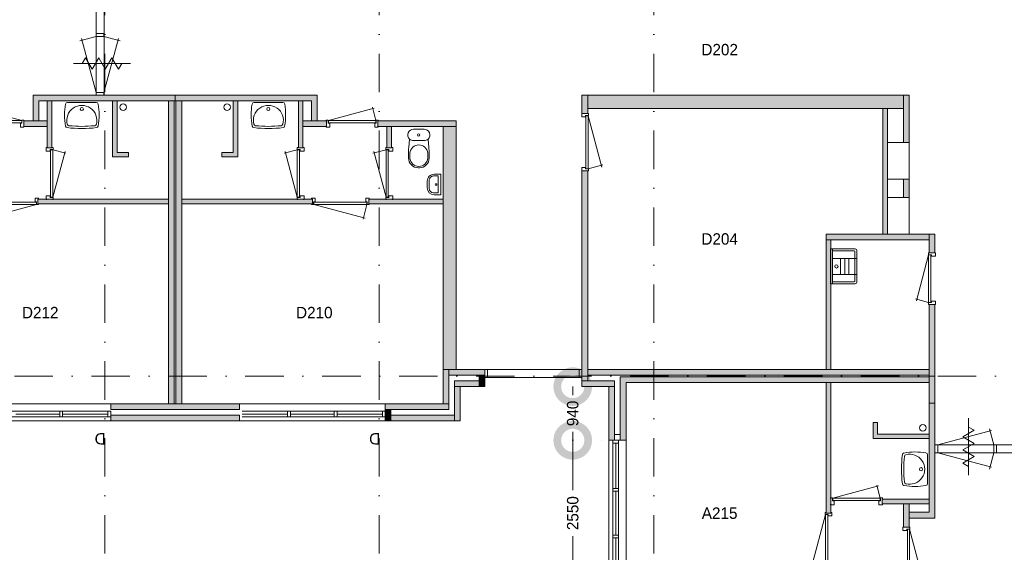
# Model space of a CAD drawing. Header units: millimetres. Extents: x -8493 to 75607, y -19302 to 56340.
# Tile 31 of 40: x 26762 to 43980, y 33607 to 42930. Entities that reach past the tile are written whole.
import ezdxf
from ezdxf.enums import TextEntityAlignment as Align

# ---------------------------------------------------------------- set-up
doc = ezdxf.new("R2010")
doc.units = ezdxf.units.MM
doc.header["$PDMODE"] = 3
doc.header["$PDSIZE"] = 1
doc.linetypes.add('DGN1', pattern=[504.6, 0, -504.6])
doc.linetypes.add('DGN4', pattern=[1345.6, 672.8, -336.4, 0, -336.4])
for name, color, linetype in [('12', 7, 'Continuous'), ('16', 7, 'Continuous'), ('17', 7, 'Continuous'), ('30', 7, 'Continuous'), ('31', 7, 'Continuous'), ('32', 7, 'Continuous'), ('33', 7, 'Continuous'), ('40', 7, 'Continuous'), ('48', 7, 'Continuous'), ('56', 7, 'Continuous'), ('58', 7, 'Continuous'), ('62', 7, 'Continuous')]:
    doc.layers.add(name, color=color, linetype=linetype)
doc.styles.add('dgn003', font='dgn003.shx')
doc.styles.get("Standard").update_dxf_attribs({"font": 'arial.ttf'})
doc.dimstyles.get("Standard").update_dxf_attribs({"dimtxt": 0.18, "dimasz": 0.18, "dimexe": 0.18, "dimexo": 0.0625, "dimgap": 0.09, "dimtad": 0, "dimtih": 1, "dimtoh": 1, "dimdec": 4, "dimzin": 0, "dimdsep": 46, "dimtxsty": 'Standard', "dimcen": 0.09, "dimadec": 0, "dimazin": 0, "dimtfac": 1, "dimtdec": 4, "dimtofl": 0, "dimtmove": 0, "dimatfit": 3, "dimfxl": 1, "dimtolj": 1, "dimtzin": 0, "dimarcsym": 0})

# ---------------------------------------------------------------- blocks, each defined once
blk = doc.blocks.new('830R1099')
at = {"layer": '33', "color": 1, "linetype": 'Continuous', "lineweight": 0}
for p, q in [((-868, 108), (-66.28, 322.82)), ((-38, 108), (-99.32, 336.87))]:
    blk.add_line(p, q, dxfattribs=at)
at = {"layer": '33', "color": 92, "linetype": 'Continuous', "lineweight": 13, "true_color": 0x00e100, "flags": 128}
for points in [[(-906, 100), (-906, 111), (-871, 111), (-871, 61), (-846, 61), (-846, -11), (-906, -11), (-906, 0)], [(0, 100), (0, 111), (-35, 111), (-35, 61), (-60, 61), (-60, -11), (0, -11), (0, 0)]]:
    blk.add_lwpolyline(points, dxfattribs=at)
at = {"layer": '33', "color": 2, "linetype": 'Continuous', "lineweight": 13, "true_color": 0xf0f000, "flags": 128}
blk.add_lwpolyline([(-868, 108), (-38, 108), (-38, 68), (-868, 68), (-868, 108)], dxfattribs=at)
blk = doc.blocks.new('930L0933')
at = {"layer": '33', "color": 1, "linetype": 'Continuous', "lineweight": 0}
for p, q in [((-98, -38), (-338.7, -936.31)), ((-98, -968), (-353.44, -899.56))]:
    blk.add_line(p, q, dxfattribs=at)
at = {"layer": '33', "color": 92, "linetype": 'Continuous', "lineweight": 13, "true_color": 0x00e100, "flags": 128}
for points in [[(-90, 0), (-101, 0), (-101, -35), (-51, -35), (-51, -60), (11, -60), (11, 0), (0, 0)], [(-90, -1006), (-101, -1006), (-101, -971), (-51, -971), (-51, -946), (11, -946), (11, -1006), (0, -1006)]]:
    blk.add_lwpolyline(points, dxfattribs=at)
at = {"layer": '33', "color": 2, "linetype": 'Continuous', "lineweight": 13, "true_color": 0xf0f000, "flags": 128}
blk.add_lwpolyline([(-98, -968), (-98, -38), (-58, -38), (-58, -968), (-98, -968)], dxfattribs=at)
blk = doc.blocks.new('WT0133')
at = {"layer": '40', "color": 7, "linetype": 'Continuous', "lineweight": 0}
blk.add_line((-20, 253), (-20, -253), dxfattribs=at)
blk.add_circle((-133, 0), 28.1, dxfattribs=at)
for centre, radius, start, end in [((1669, 0), 2144, 173.1425, 186.8575), ((-426, 252), 33, 100.3455, 173.1425), ((1707, 0), 2144, 173.9582, 186.0418), ((-236, -766), 1068, 79.7983, 100.5514), ((-392, 222), 33, 105.1333, 173.9582), ((-332, 0), 263, 254.8667, 105.1333), ((-53, 253), 33, 0, 79.9973), ((-426, -252), 33, 186.8575, 259.6545), ((-236, 766), 1068, 259.4486, 280.2017), ((-392, -222), 33, 186.0418, 254.8667), ((-53, -253), 33, 280.0027, 0)]:
    blk.add_arc(centre, radius, start, end, dxfattribs=at)
blk = doc.blocks.new('830R10101')
at = {"layer": '33', "color": 1, "linetype": 'Continuous', "lineweight": 0}
for p, q in [((108, 868), (322.82, 66.28)), ((108, 38), (336.87, 99.32))]:
    blk.add_line(p, q, dxfattribs=at)
at = {"layer": '33', "color": 92, "linetype": 'Continuous', "lineweight": 13, "true_color": 0x00e100, "flags": 128}
for points in [[(100, 906), (111, 906), (111, 871), (61, 871), (61, 846), (-11, 846), (-11, 906), (0, 906)], [(100, 0), (111, 0), (111, 35), (61, 35), (61, 60), (-11, 60), (-11, 0), (0, 0)]]:
    blk.add_lwpolyline(points, dxfattribs=at)
at = {"layer": '33', "color": 2, "linetype": 'Continuous', "lineweight": 13, "true_color": 0xf0f000, "flags": 128}
blk.add_lwpolyline([(108, 868), (108, 38), (68, 38), (68, 868), (108, 868)], dxfattribs=at)
blk = doc.blocks.new('830R10114')
at = {"layer": '33', "color": 1, "linetype": 'Continuous', "lineweight": 0}
for p, q in [((-108, 868), (-322.82, 66.28)), ((-108, 38), (-336.87, 99.32))]:
    blk.add_line(p, q, dxfattribs=at)
at = {"layer": '33', "color": 92, "linetype": 'Continuous', "lineweight": 13, "true_color": 0x00e100, "flags": 128}
for points in [[(-100, 906), (-111, 906), (-111, 871), (-61, 871), (-61, 846), (11, 846), (11, 906), (0, 906)], [(-100, 0), (-111, 0), (-111, 35), (-61, 35), (-61, 60), (11, 60), (11, 0), (0, 0)]]:
    blk.add_lwpolyline(points, dxfattribs=at)
at = {"layer": '33', "color": 2, "linetype": 'Continuous', "lineweight": 13, "true_color": 0xf0f000, "flags": 128}
blk.add_lwpolyline([(-108, 868), (-108, 38), (-68, 38), (-68, 868), (-108, 868)], dxfattribs=at)
blk = doc.blocks.new('930L0938')
at = {"layer": '33', "color": 1, "linetype": 'Continuous', "lineweight": 0}
for p, q in [((98, -38), (338.7, -936.31)), ((98, -968), (353.44, -899.56))]:
    blk.add_line(p, q, dxfattribs=at)
at = {"layer": '33', "color": 92, "linetype": 'Continuous', "lineweight": 13, "true_color": 0x00e100, "flags": 128}
for points in [[(90, 0), (101, 0), (101, -35), (51, -35), (51, -60), (-11, -60), (-11, 0), (0, 0)], [(90, -1006), (101, -1006), (101, -971), (51, -971), (51, -946), (-11, -946), (-11, -1006), (0, -1006)]]:
    blk.add_lwpolyline(points, dxfattribs=at)
at = {"layer": '33', "color": 2, "linetype": 'Continuous', "lineweight": 13, "true_color": 0xf0f000, "flags": 128}
blk.add_lwpolyline([(98, -968), (98, -38), (58, -38), (58, -968), (98, -968)], dxfattribs=at)
blk = doc.blocks.new('830R10133')
at = {"layer": '33', "color": 1, "linetype": 'Continuous', "lineweight": 0}
for p, q in [((108, -38), (336.87, -99.32)), ((108, -868), (322.82, -66.28))]:
    blk.add_line(p, q, dxfattribs=at)
at = {"layer": '33', "color": 92, "linetype": 'Continuous', "lineweight": 13, "true_color": 0x00e100, "flags": 128}
for points in [[(100, 0), (111, 0), (111, -35), (61, -35), (61, -60), (-11, -60), (-11, 0), (0, 0)], [(100, -906), (111, -906), (111, -871), (61, -871), (61, -846), (-11, -846), (-11, -906), (0, -906)]]:
    blk.add_lwpolyline(points, dxfattribs=at)
at = {"layer": '33', "color": 2, "linetype": 'Continuous', "lineweight": 13, "true_color": 0xf0f000, "flags": 128}
blk.add_lwpolyline([(108, -868), (108, -38), (68, -38), (68, -868), (108, -868)], dxfattribs=at)
blk = doc.blocks.new('930L0945')
at = {"layer": '33', "color": 1, "linetype": 'Continuous', "lineweight": 0}
for p, q in [((-968, -98), (-899.56, -353.44)), ((-38, -98), (-936.31, -338.7))]:
    blk.add_line(p, q, dxfattribs=at)
at = {"layer": '33', "color": 92, "linetype": 'Continuous', "lineweight": 13, "true_color": 0x00e100, "flags": 128}
for points in [[(-1006, -90), (-1006, -101), (-971, -101), (-971, -51), (-946, -51), (-946, 11), (-1006, 11), (-1006, 0)], [(0, -90), (0, -101), (-35, -101), (-35, -51), (-60, -51), (-60, 11), (0, 11), (0, 0)]]:
    blk.add_lwpolyline(points, dxfattribs=at)
at = {"layer": '33', "color": 2, "linetype": 'Continuous', "lineweight": 13, "true_color": 0xf0f000, "flags": 128}
blk.add_lwpolyline([(-968, -98), (-38, -98), (-38, -58), (-968, -58), (-968, -98)], dxfattribs=at)
blk = doc.blocks.new('WT0144')
at = {"layer": '40', "color": 7, "linetype": 'Continuous', "lineweight": 0}
blk.add_line((253, -20), (-253, -20), dxfattribs=at)
at = {"layer": '40', "color": 7, "linetype": 'Continuous', "lineweight": 0, "flags": 128}
for points in [[(-284, -432, -0.090801), (-286, -47)], [(-286, -47, -0.363957), (-253, -20)], [(-254, -401, -1.30637), (254, -401)], [(253, -20, -0.363957), (286, -47)], [(286, -47, -0.090801), (284, -432)], [(-256, -459, -0.328769), (-284, -432)], [(256, -459, -0.059915), (-256, -459)], [(-226, -425, -0.309671), (-254, -401)], [(226, -425, -0.052773), (-226, -425)], [(254, -401, -0.309671), (226, -425)], [(284, -432, -0.328769), (256, -459)]]:
    blk.add_lwpolyline(points, format="xyb", dxfattribs=at)
at = {"layer": '40', "color": 7, "linetype": 'Continuous', "lineweight": 0}
blk.add_circle((0, -133), 28.1, dxfattribs=at)
blk = doc.blocks.new('830R10135')
at = {"layer": '33', "color": 1, "linetype": 'Continuous', "lineweight": 0}
for p, q in [((38, 108), (99.32, 336.87)), ((868, 108), (66.28, 322.82))]:
    blk.add_line(p, q, dxfattribs=at)
at = {"layer": '33', "color": 92, "linetype": 'Continuous', "lineweight": 13, "true_color": 0x00e100, "flags": 128}
for points in [[(0, 100), (0, 111), (35, 111), (35, 61), (60, 61), (60, -11), (0, -11), (0, 0)], [(906, 100), (906, 111), (871, 111), (871, 61), (846, 61), (846, -11), (906, -11), (906, 0)]]:
    blk.add_lwpolyline(points, dxfattribs=at)
at = {"layer": '33', "color": 2, "linetype": 'Continuous', "lineweight": 13, "true_color": 0xf0f000, "flags": 128}
blk.add_lwpolyline([(868, 108), (38, 108), (38, 68), (868, 68), (868, 108)], dxfattribs=at)
blk = doc.blocks.new('830R10136')
at = {"layer": '33', "color": 1, "linetype": 'Continuous', "lineweight": 0}
for p, q in [((-108, -38), (-336.87, -99.32)), ((-108, -868), (-322.82, -66.28))]:
    blk.add_line(p, q, dxfattribs=at)
at = {"layer": '33', "color": 92, "linetype": 'Continuous', "lineweight": 13, "true_color": 0x00e100, "flags": 128}
for points in [[(-100, 0), (-111, 0), (-111, -35), (-61, -35), (-61, -60), (11, -60), (11, 0), (0, 0)], [(-100, -906), (-111, -906), (-111, -871), (-61, -871), (-61, -846), (11, -846), (11, -906), (0, -906)]]:
    blk.add_lwpolyline(points, dxfattribs=at)
at = {"layer": '33', "color": 2, "linetype": 'Continuous', "lineweight": 13, "true_color": 0xf0f000, "flags": 128}
blk.add_lwpolyline([(-108, -868), (-108, -38), (-68, -38), (-68, -868), (-108, -868)], dxfattribs=at)
blk = doc.blocks.new('930L0946')
at = {"layer": '33', "color": 1, "linetype": 'Continuous', "lineweight": 0}
for p, q in [((38, -98), (936.31, -338.7)), ((968, -98), (899.56, -353.44))]:
    blk.add_line(p, q, dxfattribs=at)
at = {"layer": '33', "color": 92, "linetype": 'Continuous', "lineweight": 13, "true_color": 0x00e100, "flags": 128}
for points in [[(0, -90), (0, -101), (35, -101), (35, -51), (60, -51), (60, 11), (0, 11), (0, 0)], [(1006, -90), (1006, -101), (971, -101), (971, -51), (946, -51), (946, 11), (1006, 11), (1006, 0)]]:
    blk.add_lwpolyline(points, dxfattribs=at)
at = {"layer": '33', "color": 2, "linetype": 'Continuous', "lineweight": 13, "true_color": 0xf0f000, "flags": 128}
blk.add_lwpolyline([(968, -98), (38, -98), (38, -58), (968, -58), (968, -98)], dxfattribs=at)
blk = doc.blocks.new('830R10137')
at = {"layer": '33', "color": 1, "linetype": 'Continuous', "lineweight": 0}
for p, q in [((-108, -38), (-336.87, -99.32)), ((-108, -868), (-322.82, -66.28))]:
    blk.add_line(p, q, dxfattribs=at)
at = {"layer": '33', "color": 92, "linetype": 'Continuous', "lineweight": 13, "true_color": 0x00e100, "flags": 128}
for points in [[(-100, 0), (-111, 0), (-111, -35), (-61, -35), (-61, -60), (11, -60), (11, 0), (0, 0)], [(-100, -906), (-111, -906), (-111, -871), (-61, -871), (-61, -846), (11, -846), (11, -906), (0, -906)]]:
    blk.add_lwpolyline(points, dxfattribs=at)
at = {"layer": '33', "color": 2, "linetype": 'Continuous', "lineweight": 13, "true_color": 0xf0f000, "flags": 128}
blk.add_lwpolyline([(-108, -868), (-108, -38), (-68, -38), (-68, -868), (-108, -868)], dxfattribs=at)
blk = doc.blocks.new('CLOS0245')
at = {"layer": '40', "color": 7, "linetype": 'Continuous', "lineweight": 0}
for p, q in [((-92, -220), (92, -220)), ((-155, -528), (-155, -436)), ((155, -528), (155, -436)), ((-1, -670), (1, -670))]:
    blk.add_line(p, q, dxfattribs=at)
at = {"layer": '40', "color": 7, "linetype": 'Continuous', "lineweight": 0, "flags": 128}
for points in [[(-176, -338), (-162, -192), (-162, -192, -0.674333), (-92, -20), (-92, -20), (92, -20), (92, -20, -0.674333), (162, -192), (162, -192), (176, -338), (176, -338, -0.023285), (180, -431), (180, -431), (180, -525), (180, -525, -0.414214), (10, -695), (10, -695), (-10, -695), (-10, -695, -0.414214), (-180, -525), (-180, -525), (-180, -431), (-180, -431, -0.023285), (-176, -338)], [(-155, -437, -0.917514), (155, -437)], [(155, -528, -0.917521), (-155, -528)]]:
    blk.add_lwpolyline(points, format="xyb", dxfattribs=at)
at = {"layer": '40', "color": 7, "linetype": 'Continuous', "lineweight": 0}
blk.add_circle((0, -120), 20, dxfattribs=at)
for centre, start, end in [((-92, -120), 225.9727, 270), ((92, -120), 270, 314.0273)]:
    blk.add_arc(centre, 100, start, end, dxfattribs=at)
blk = doc.blocks.new('FT0144')
at = {"layer": '40', "color": 7, "linetype": 'Continuous', "lineweight": 0}
for p, q in [((-135, 180), (-20, 180)), ((-20, 180), (-20, -180)), ((-65, 149), (-65, -149)), ((-65, -149), (-144, -149))]:
    blk.add_line(p, q, dxfattribs=at)
at = {"layer": '40', "color": 7, "linetype": 'Continuous', "lineweight": 0, "flags": 128}
for points in [[(-255, 60, -0.414214), (-135, 180)], [(-224, 69, -0.414214), (-144, 149)]]:
    blk.add_lwpolyline(points, format="xyb", dxfattribs=at)
for points in [[(-255, -60), (-255, 60)], [(-224, -69), (-224, 69)], [(-144, 149), (-65, 149)], [(-20, -180), (-135, -180)]]:
    blk.add_lwpolyline(points, dxfattribs=at)
at = {"layer": '40', "color": 7, "linetype": 'Continuous', "lineweight": 0}
blk.add_circle((-101, -1), 15.1, dxfattribs=at)
for centre, radius in [((-135, -60), 120), ((-144, -69), 80)]:
    blk.add_arc(centre, radius, 180, 270, dxfattribs=at)
blk = doc.blocks.new('WT0145')
at = {"layer": '40', "color": 7, "linetype": 'Continuous', "lineweight": 0}
blk.add_line((-253, -20), (253, -20), dxfattribs=at)
blk.add_circle((0, -133), 28.1, dxfattribs=at)
for centre, radius, start, end in [((766, -236), 1068, 169.7983, 190.5514), ((-253, -53), 33, 90, 169.9973), ((0, -332), 263, 344.8667, 195.1333), ((253, -53), 33, 10.0027, 90), ((-766, -236), 1068, 349.4486, 10.2017), ((-252, -426), 33, 190.3455, 263.1425), ((0, 1669), 2144, 263.1425, 276.8575), ((-222, -392), 33, 195.1333, 263.9582), ((0, 1707), 2144, 263.9582, 276.0418), ((222, -392), 33, 276.0418, 344.8667), ((252, -426), 33, 276.8575, 349.6545)]:
    blk.add_arc(centre, radius, start, end, dxfattribs=at)
blk = doc.blocks.new('830R10138')
at = {"layer": '33', "color": 1, "linetype": 'Continuous', "lineweight": 0}
for p, q in [((-868, 108), (-66.28, 322.82)), ((-38, 108), (-99.32, 336.87))]:
    blk.add_line(p, q, dxfattribs=at)
at = {"layer": '33', "color": 92, "linetype": 'Continuous', "lineweight": 13, "true_color": 0x00e100, "flags": 128}
for points in [[(-906, 100), (-906, 111), (-871, 111), (-871, 61), (-846, 61), (-846, -11), (-906, -11), (-906, 0)], [(0, 100), (0, 111), (-35, 111), (-35, 61), (-60, 61), (-60, -11), (0, -11), (0, 0)]]:
    blk.add_lwpolyline(points, dxfattribs=at)
at = {"layer": '33', "color": 2, "linetype": 'Continuous', "lineweight": 13, "true_color": 0xf0f000, "flags": 128}
blk.add_lwpolyline([(-868, 108), (-38, 108), (-38, 68), (-868, 68), (-868, 108)], dxfattribs=at)
blk = doc.blocks.new('79B1033')
at = {"layer": '12', "color": 7, "linetype": 'Continuous', "lineweight": 0}
blk.add_line((500.48, 0), (-500.5, 0), dxfattribs=at)
at = {"layer": '12', "color": 92, "linetype": 'Continuous', "lineweight": 0, "true_color": 0x00e100}
for p, q in [((-343.72, 0), (-285.98, 100.02)), ((-285.98, 100.02), (-171.88, -97.62)), ((-171.88, -97.62), (-57.68, 100.18)), ((-57.68, 100.18), (58, -100.18)), ((58, -100.18), (173.68, 100.18)), ((173.68, 100.18), (287.88, -97.62)), ((287.88, -97.62), (344.24, 0))]:
    blk.add_line(p, q, dxfattribs=at)
blk = doc.blocks.new('79B10310')
at = {"layer": '12', "color": 7, "linetype": 'Continuous', "lineweight": 0}
blk.add_line((0, 500.48), (0, -500.5), dxfattribs=at)
at = {"layer": '12', "color": 92, "linetype": 'Continuous', "lineweight": 0, "true_color": 0x00e100}
for p, q in [((-100.18, 173.68), (97.62, 287.88)), ((100.18, 58), (-100.18, 173.68)), ((97.62, 287.88), (0, 344.24)), ((-100.18, -57.68), (100.18, 58)), ((97.62, -171.88), (-100.18, -57.68)), ((-100.02, -285.98), (97.62, -171.88)), ((0, -343.72), (-100.02, -285.98))]:
    blk.add_line(p, q, dxfattribs=at)
blk = doc.blocks.new('UG61')
at = {"layer": '40', "color": 7, "linetype": 'Continuous', "lineweight": 0}
for p, q in [((20, 305), (20, -305)), ((450, 305), (20, 305)), ((55, 305), (55, -305)), ((55, 270), (435, 270)), ((445, 260), (445, -260)), ((480, -275), (480, 275)), ((55, 140), (480, 140)), ((192, 140), (192, -140)), ((268, 140), (268, -140)), ((342, 140), (342, -140)), ((55, -140), (480, -140)), ((20, -305), (450, -305)), ((435, -270), (55, -270))]:
    blk.add_line(p, q, dxfattribs=at)
blk.add_circle((122, -1), 28.1, dxfattribs=at)
for centre, radius, start, end in [((435, 260), 10, 0, 90), ((450, 275), 30, 0, 90), ((435, -260), 10, 270, 0), ((450, -275), 30, 270, 0)]:
    blk.add_arc(centre, radius, start, end, dxfattribs=at)
blk = doc.blocks.new('_DotSmall')
at = {"color": 0, "linetype": 'ByBlock', "const_width": 0.5}
blk.add_lwpolyline([(-0.0625, 0, 1), (0.0625, 0, 1)], format="xyb", close=True, dxfattribs=at)
blk = doc.blocks.new('*D3837')
at = {"layer": '58', "color": 3, "linetype": 'Continuous', "lineweight": 0, "transparency": 16777216}
for p, q in [((36433.44, 35567.77), (36433.44, 34692.77)), ((36433.44, 33017.77), (36433.44, 33892.77))]:
    blk.add_line(p, q, dxfattribs=at)
at = {"layer": 'Defpoints', "color": 0, "linetype": 'Continuous', "transparency": 16777216}
for p in [(37064.76, 35567.77), (36433.44, 33017.77), (37064.76, 33017.77)]:
    blk.add_point(p, dxfattribs=at)
at = {"layer": '58', "color": 3, "linetype": 'Continuous', "lineweight": 0, "transparency": 16777216, "xscale": 1080, "yscale": 1080, "zscale": 1080}
for p, rotation in [((36433.44, 35567.77), 90), ((36433.44, 33017.77), 270)]:
    blk.add_blockref('_DotSmall', p, dxfattribs=dict(at, rotation=rotation))
at = {"layer": '58', "color": 3, "linetype": 'Continuous', "lineweight": 0, "transparency": 16777216, "insert": (36433.44, 34292.77), "char_height": 200, "attachment_point": 5, "rotation": 90, "style": 'dgn003'}
blk.add_mtext('\\A1;2550', dxfattribs=at)
blk = doc.blocks.new('*D3838')
at = {"layer": '58', "color": 3, "linetype": 'Continuous', "lineweight": 0, "transparency": 16777216}
for p, q in [((36433, 36508), (36433, 36358)), ((36433, 35568), (36433, 35717))]:
    blk.add_line(p, q, dxfattribs=at)
at = {"layer": 'Defpoints', "color": 0, "linetype": 'Continuous', "transparency": 16777216}
for p in [(37065, 36508), (36433, 35568), (37065, 35568)]:
    blk.add_point(p, dxfattribs=at)
at = {"layer": '58', "color": 3, "linetype": 'Continuous', "lineweight": 0, "transparency": 16777216, "xscale": 1080, "yscale": 1080, "zscale": 1080}
for p, rotation in [((36433, 36508), 90), ((36433, 35568), 270)]:
    blk.add_blockref('_DotSmall', p, dxfattribs=dict(at, rotation=rotation))
at = {"layer": '58', "color": 3, "linetype": 'Continuous', "lineweight": 0, "transparency": 16777216, "insert": (36433, 36038), "char_height": 200, "attachment_point": 5, "rotation": 90, "style": 'dgn003'}
blk.add_mtext('\\A1;940', dxfattribs=at)

msp = doc.modelspace()

# ---------------------------------------------------------------- hatches: boundary and pattern name
at = {"layer": '16'}
msp.add_hatch(color=7, dxfattribs=at).paths.add_polyline_path([(30604.76, 36007.77), (28354.76, 36007.77), (28354.76, 35907.77), (30604.76, 35907.77)])
at = {"layer": '62'}
for color, points in [(7, [(29479.76, 41607.77), (29479.76, 41507.77), (27094.76, 41507.77), (27094.76, 41157.77), (26994.76, 41157.77), (26994.76, 41607.77)]), (9, [(27324.76, 40687.77), (27244.76, 40687.77), (27244.76, 41507.77), (27324.76, 41507.77)]), (9, [(28664.76, 40607.77), (28664.76, 40527.77), (28384.76, 40527.77), (28384.76, 41507.77), (28464.76, 41507.77), (28464.76, 40607.77)]), (9, [(29364.76, 41507.77), (29464.76, 41507.77), (29464.76, 36207.77), (29364.76, 36207.77)]), (7, [(29479.76, 41607.77), (29479.76, 41507.77), (31864.76, 41507.77), (31864.76, 41157.77), (31964.76, 41157.77), (31964.76, 41607.77)]), (9, [(29594.76, 36207.77), (29494.76, 36207.77), (29494.76, 41507.77), (29594.76, 41507.77)]), (9, [(30294.76, 40607.77), (30294.76, 40527.77), (30574.76, 40527.77), (30574.76, 41507.77), (30494.76, 41507.77), (30494.76, 40607.77)]), (9, [(31634.76, 40687.77), (31714.76, 40687.77), (31714.76, 41507.77), (31634.76, 41507.77)]), (7, [(36594.76, 41607.77), (36694.76, 41607.77), (36694.76, 41287.77), (36594.76, 41287.77)]), (9, [(36694.76, 41607.77), (42214.76, 41607.77), (42214.76, 41377.77), (36694.76, 41377.77)]), (7, [(42214.76, 40783.42), (42214.76, 41607.77), (42314.76, 41607.77), (42314.76, 40783.42)]), (7, [(41854.76, 41377.77), (41934.76, 41377.77), (41934.76, 39177.77), (41854.76, 39177.77)]), (7, [(27244.76, 41057.77), (26834.76, 41057.77), (26834.76, 41157.77), (27244.76, 41157.77)]), (7, [(31714.76, 41057.77), (32124.76, 41057.77), (32124.76, 41157.77), (31714.76, 41157.77)]), (7, [(33024.76, 41057.77), (34394.76, 41057.77), (34394.76, 41157.77), (33024.76, 41157.77)]), (9, [(33184.76, 40687.77), (33264.76, 40687.77), (33264.76, 41057.77), (33184.76, 41057.77)]), (7, [(34164.76, 41057.77), (34394.76, 41057.77), (34394.76, 36807.77), (34164.76, 36807.77)]), (7, [(36694.76, 36607.77), (36594.76, 36607.77), (36594.76, 40281.77), (36694.76, 40281.77)]), (7, [(42214.76, 40138.08), (42314.76, 40138.08), (42314.76, 39818.08), (42214.76, 39818.08)]), (9, [(29364.76, 39787.77), (27079.76, 39787.77), (27079.76, 39707.77), (29364.76, 39707.77)]), (9, [(29594.76, 39787.77), (31879.76, 39787.77), (31879.76, 39707.77), (29594.76, 39707.77)]), (9, [(32864.76, 39787.77), (34164.76, 39787.77), (34164.76, 39707.77), (32864.76, 39707.77)]), (7, [(40864.76, 39177.77), (42664.76, 39177.77), (42664.76, 39077.77), (40864.76, 39077.77)]), (7, [(42664.76, 38849.77), (42764.76, 38849.77), (42764.76, 39177.77), (42664.76, 39177.77)]), (7, [(40944.76, 36807.77), (40944.76, 39077.77), (40864.76, 39077.77), (40864.76, 36807.77)]), (7, [(42664.76, 37943.77), (42764.76, 37943.77), (42764.76, 36692.77), (42664.76, 36692.77)]), (9, [(34264.76, 36207.77), (34164.76, 36207.77), (34164.76, 36807.77), (34264.76, 36807.77)]), (7, [(34894.76, 36807.77), (34264.76, 36807.77), (34264.76, 36707.77), (34894.76, 36707.77)]), (7, [(34794.76, 36707.77), (34894.76, 36707.77), (34894.76, 36507.77), (34794.76, 36507.77)]), (9, [(36694.76, 36807.77), (42664.76, 36807.77), (42664.76, 36707.77), (36694.76, 36707.77)]), (9, [(37264.76, 35567.77), (37264.76, 36677.77), (42664.76, 36677.77), (42664.76, 36577.77), (37364.76, 36577.77), (37364.76, 35567.77), (37214.76, 35567.77)]), (7, [(42764.76, 36692.77), (42664.76, 36692.77), (42664.76, 34307.77), (42314.76, 34307.77), (42314.76, 34207.77), (42764.76, 34207.77)]), (7, [(34794.76, 36507.77), (34364.76, 36507.77), (34364.76, 36607.77), (34794.76, 36607.77)]), (7, [(34364.76, 36507.77), (34464.76, 36507.77), (34464.76, 35907.77), (34364.76, 35907.77)]), (7, [(37164.76, 36607.77), (36594.76, 36607.77), (36594.76, 36507.77), (37164.76, 36507.77)]), (7, [(37164.76, 35567.77), (37064.76, 35567.77), (37064.76, 36507.77), (37164.76, 36507.77)]), (9, [(40944.76, 36577.77), (40944.76, 34292.77), (40864.76, 34292.77), (40864.76, 36577.77)]), (9, [(30604.76, 36207.77), (28354.76, 36207.77), (28354.76, 36107.77), (30604.76, 36107.77)]), (9, [(33154.76, 36207.77), (34264.76, 36207.77), (34264.76, 36107.77), (33154.76, 36107.77)]), (7, [(33154.76, 35907.77), (33254.76, 35907.77), (33254.76, 36107.77), (33154.76, 36107.77)]), (7, [(34364.76, 35907.77), (33254.76, 35907.77), (33254.76, 36007.77), (34364.76, 36007.77)]), (9, [(41764.76, 35877.77), (41684.76, 35877.77), (41684.76, 35597.77), (42664.76, 35597.77), (42664.76, 35677.77), (41764.76, 35677.77)]), (9, [(41844.76, 34537.77), (41844.76, 34457.77), (42664.76, 34457.77), (42664.76, 34537.77)]), (7, [(42214.76, 34457.77), (42214.76, 34047.77), (42314.76, 34047.77), (42314.76, 34457.77)])]:
    msp.add_hatch(color=color, dxfattribs=at).paths.add_polyline_path(points)

# ---------------------------------------------------------------- linework, layer by layer
at = {"layer": '16', "color": 92, "linetype": 'Continuous', "lineweight": 0, "true_color": 0x00e100}
for p, q in [((37264.76, 35567.77), (37264.76, 36677.77)), ((37064.76, 36507.77), (36594.76, 36507.77)), ((37164.76, 36607.77), (36694.76, 36607.77)), ((37064.76, 35567.77), (37064.76, 36507.77)), ((37164.76, 35667.77), (37164.76, 36607.77)), ((37364.76, 35567.77), (37364.76, 36577.77)), ((37164.76, 35667.77), (37264.76, 35667.77)), ((37064.76, 35567.77), (37364.76, 35567.77))]:
    msp.add_line(p, q, dxfattribs=at)
at = {"layer": '16', "color": 92, "linetype": 'Continuous', "lineweight": 0, "true_color": 0x00e100, "flags": 128}
for points in [[(29479.76, 41607.77), (26994.76, 41607.77), (26994.76, 41157.77), (27094.76, 41157.77), (27094.76, 41507.77), (29479.76, 41507.77), (29479.76, 41607.77)], [(27324.76, 41507.77), (27244.76, 41507.77), (27244.76, 40687.77), (27324.76, 40687.77), (27324.76, 41507.77)], [(28464.76, 41507.77), (28464.76, 40607.77), (28664.76, 40607.77), (28664.76, 40527.77), (28384.76, 40527.77), (28384.76, 41507.77), (28464.76, 41507.77)], [(29479.76, 41607.77), (31964.76, 41607.77), (31964.76, 41157.77), (31864.76, 41157.77), (31864.76, 41507.77), (29479.76, 41507.77), (29479.76, 41607.77)], [(30494.76, 41507.77), (30494.76, 40607.77), (30294.76, 40607.77), (30294.76, 40527.77), (30574.76, 40527.77), (30574.76, 41507.77), (30494.76, 41507.77)], [(31634.76, 41507.77), (31714.76, 41507.77), (31714.76, 40687.77), (31634.76, 40687.77), (31634.76, 41507.77)], [(42314.76, 40783.42), (42314.76, 41607.77), (42214.76, 41607.77), (42214.76, 40783.42), (42314.76, 40783.42)], [(41854.76, 41377.77), (41934.76, 41377.77), (41934.76, 39177.77), (41854.76, 39177.77), (41854.76, 41377.77)], [(27244.76, 41157.77), (26834.76, 41157.77), (26834.76, 41057.77), (27244.76, 41057.77), (27244.76, 41157.77)], [(31714.76, 41157.77), (32124.76, 41157.77), (32124.76, 41057.77), (31714.76, 41057.77), (31714.76, 41157.77)], [(33024.76, 41157.77), (34394.76, 41157.77), (34394.76, 41057.77), (33024.76, 41057.77), (33024.76, 41157.77)], [(33184.76, 41057.77), (33264.76, 41057.77), (33264.76, 40687.77), (33184.76, 40687.77), (33184.76, 41057.77)], [(27079.76, 39787.77), (29364.76, 39787.77), (29364.76, 39707.77), (27079.76, 39707.77), (27079.76, 39787.77)], [(31879.76, 39787.77), (29594.76, 39787.77), (29594.76, 39707.77), (31879.76, 39707.77), (31879.76, 39787.77)], [(34164.76, 39787.77), (32864.76, 39787.77), (32864.76, 39707.77), (34164.76, 39707.77), (34164.76, 39787.77)], [(40944.76, 39077.77), (40944.76, 36807.77), (40864.76, 36807.77), (40864.76, 39077.77), (40944.76, 39077.77)], [(33154.76, 36207.77), (34164.76, 36207.77), (34164.76, 36807.77), (34894.76, 36807.77), (34894.76, 36507.77), (34464.76, 36507.77), (34464.76, 35907.77), (33154.76, 35907.77), (33154.76, 36207.77)], [(33254.76, 36107.77), (33254.76, 36007.77), (34364.76, 36007.77), (34364.76, 36607.77), (34794.76, 36607.77), (34794.76, 36707.77), (34264.76, 36707.77), (34264.76, 36107.77), (33254.76, 36107.77)], [(40944.76, 34292.77), (40944.76, 36577.77), (40864.76, 36577.77), (40864.76, 34292.77), (40944.76, 34292.77)], [(30604.76, 36207.77), (28354.76, 36207.77), (28354.76, 36107.77), (30604.76, 36107.77), (30604.76, 36207.77)], [(42764.76, 36216.11), (42764.76, 34207.77), (42314.76, 34207.77), (42314.76, 34307.77), (42664.76, 34307.77), (42664.76, 36216.11), (42764.76, 36216.11)], [(30604.76, 36007.77), (28354.76, 36007.77), (28354.76, 35907.77), (30604.76, 35907.77), (30604.76, 36007.77)], [(42664.76, 35677.77), (41764.76, 35677.77), (41764.76, 35877.77), (41684.76, 35877.77), (41684.76, 35597.77), (42664.76, 35597.77), (42664.76, 35677.77)], [(42664.76, 34537.77), (42664.76, 34457.77), (41844.76, 34457.77), (41844.76, 34537.77), (42664.76, 34537.77)], [(42314.76, 34457.77), (42314.76, 34047.77), (42214.76, 34047.77), (42214.76, 34457.77), (42314.76, 34457.77)]]:
    msp.add_lwpolyline(points, dxfattribs=at)
at = {"layer": '16', "color": 7, "linetype": 'Continuous', "lineweight": 0, "flags": 128}
msp.add_lwpolyline([(30604.76, 36007.77), (28354.76, 36007.77), (28354.76, 35907.77), (30604.76, 35907.77), (30604.76, 36007.77)], dxfattribs=at)
at = {"layer": '17', "color": 92, "linetype": 'Continuous', "lineweight": 0, "true_color": 0x00e100}
for p, q in [((29464.76, 41507.77), (29464.76, 36207.77)), ((29494.76, 41507.77), (29494.76, 36207.77)), ((36594.76, 36507.77), (36594.76, 40281.77)), ((36594.76, 40281.77), (36694.76, 40281.77)), ((36694.76, 36607.77), (36694.76, 40281.77)), ((36694.76, 36807.77), (42664.76, 36807.77)), ((36694.76, 36707.77), (42664.76, 36707.77)), ((37264.76, 36677.77), (42664.76, 36677.77)), ((37364.76, 36577.77), (42664.76, 36577.77))]:
    msp.add_line(p, q, dxfattribs=at)
at = {"layer": '17', "color": 92, "linetype": 'Continuous', "lineweight": 0, "true_color": 0x00e100, "flags": 128}
for points in [[(29594.76, 41507.77), (29364.76, 41507.77), (29364.76, 36207.77), (29594.76, 36207.77), (29594.76, 41507.77)], [(36694.76, 41287.77), (36594.76, 41287.77), (36594.76, 41607.77), (36694.76, 41607.77), (36694.76, 41287.77)], [(42214.76, 41607.77), (36694.76, 41607.77), (36694.76, 41377.77), (42214.76, 41377.77), (42214.76, 41607.77)], [(34164.76, 41057.77), (34394.76, 41057.77), (34394.76, 36807.77), (34164.76, 36807.77), (34164.76, 41057.77)], [(42214.76, 39818.08), (42314.76, 39818.08), (42314.76, 40138.08), (42214.76, 40138.08), (42214.76, 39818.08)], [(40864.76, 39177.77), (42664.76, 39177.77), (42664.76, 39077.77), (40864.76, 39077.77), (40864.76, 39177.77)], [(42764.76, 38849.77), (42664.76, 38849.77), (42664.76, 39177.77), (42764.76, 39177.77), (42764.76, 38849.77)], [(42764.76, 36692.77), (42664.76, 36692.77), (42664.76, 37943.77), (42764.76, 37943.77), (42764.76, 36692.77)]]:
    msp.add_lwpolyline(points, dxfattribs=at)
at = {"layer": '30', "color": 3, "linetype": 'Continuous', "lineweight": 0}
for p, q in [((28354.76, 36207.77), (25804.76, 36207.77)), ((30604.76, 36207.77), (33154.76, 36207.77)), ((28354.76, 35907.77), (25804.76, 35907.77)), ((30604.76, 35907.77), (33154.76, 35907.77)), ((37064.76, 33017.77), (37064.76, 35567.77)), ((37364.76, 33017.77), (37364.76, 35567.77))]:
    msp.add_line(p, q, dxfattribs=at)
at = {"layer": '31', "color": 3, "linetype": 'Continuous', "lineweight": 0}
for p, q in [((28096.61, 43207.77), (28096.61, 41607.77)), ((28236.61, 43207.77), (28236.61, 41607.77)), ((44364.76, 35486.96), (42764.76, 35486.96)), ((44364.76, 35346.96), (42764.76, 35346.96))]:
    msp.add_line(p, q, dxfattribs=at)
at = {"layer": '31', "color": 3, "linetype": 'Continuous', "lineweight": 0, "flags": 128}
for points in [[(42314.76, 40783.42), (41934.76, 40783.42), (41934.76, 40138.08), (42314.76, 40138.08), (42314.76, 40783.42)], [(42314.76, 39818.08), (41934.76, 39818.08), (41934.76, 39177.77), (42314.76, 39177.77), (42314.76, 39818.08)]]:
    msp.add_lwpolyline(points, dxfattribs=at)
at = {"layer": '32', "color": 3, "linetype": 'Continuous', "lineweight": 0}
for p, q in [((34894.76, 36807.77), (36594.76, 36807.77)), ((34894.76, 36668.77), (36594.76, 36668.77)), ((25854.76, 36077.77), (28304.76, 36077.77)), ((27463.09, 36027.77), (26696.42, 36027.77)), ((28304.76, 36027.77), (27513.09, 36027.77)), ((28304.76, 36077.77), (28304.76, 35977.77)), ((33104.76, 36077.77), (30654.76, 36077.77)), ((30654.76, 36027.77), (31446.43, 36027.77)), ((31496.43, 36027.77), (32263.1, 36027.77)), ((32313.1, 36027.77), (33104.76, 36027.77)), ((28304.76, 35977.77), (25804.76, 35977.77)), ((30654.76, 35977.77), (33154.76, 35977.77)), ((37134.76, 33067.77), (37134.76, 35567.77)), ((37184.76, 34726.11), (37184.76, 35517.77)), ((37234.76, 35517.77), (37234.76, 33067.77)), ((37184.76, 33909.44), (37184.76, 34676.11)), ((37184.76, 33067.77), (37184.76, 33859.44))]:
    msp.add_line(p, q, dxfattribs=at)
at = {"layer": '32', "color": 3, "linetype": 'Continuous', "lineweight": 0, "flags": 128}
for points in [[(28235.61, 42687.77), (28235.61, 42637.77), (28096.61, 42637.77), (28096.61, 42687.77), (28235.61, 42687.77)], [(28235.61, 41657.77), (28235.61, 41607.77), (28096.61, 41607.77), (28096.61, 41657.77), (28235.61, 41657.77)], [(34944.76, 36668.77), (34894.76, 36668.77), (34894.76, 36807.77), (34944.76, 36807.77), (34944.76, 36668.77)], [(36594.76, 36668.77), (36544.76, 36668.77), (36544.76, 36807.77), (36594.76, 36807.77), (36594.76, 36668.77)], [(27513.09, 35977.77), (27463.09, 35977.77), (27463.09, 36077.77), (27513.09, 36077.77), (27513.09, 35977.77)], [(28354.76, 35977.77), (28304.76, 35977.77), (28304.76, 36077.77), (28354.76, 36077.77), (28354.76, 35977.77)], [(31446.43, 35977.77), (31496.43, 35977.77), (31496.43, 36077.77), (31446.43, 36077.77), (31446.43, 35977.77)], [(32263.1, 35977.77), (32313.1, 35977.77), (32313.1, 36077.77), (32263.1, 36077.77), (32263.1, 35977.77)], [(33104.76, 35977.77), (33154.76, 35977.77), (33154.76, 36077.77), (33104.76, 36077.77), (33104.76, 35977.77)], [(37134.76, 35517.77), (37134.76, 35567.77), (37234.76, 35567.77), (37234.76, 35517.77), (37134.76, 35517.77)], [(42814.76, 35347.96), (42764.76, 35347.96), (42764.76, 35486.96), (42814.76, 35486.96), (42814.76, 35347.96)], [(43844.76, 35347.96), (43794.76, 35347.96), (43794.76, 35486.96), (43844.76, 35486.96), (43844.76, 35347.96)], [(37134.76, 34676.11), (37134.76, 34726.11), (37234.76, 34726.11), (37234.76, 34676.11), (37134.76, 34676.11)], [(37134.76, 33859.44), (37134.76, 33909.44), (37234.76, 33909.44), (37234.76, 33859.44), (37134.76, 33859.44)]]:
    msp.add_lwpolyline(points, dxfattribs=at)
at = {"layer": '33', "color": 1, "linetype": 'Continuous', "lineweight": 0}
for p, q in [((28096.61, 42637.77), (27813.28, 42561.85)), ((28096.61, 41657.77), (27843.68, 42601.71)), ((28235.61, 42637.77), (28518.94, 42561.85)), ((28235.61, 41657.77), (28488.54, 42601.71)), ((42814.76, 35486.96), (43758.7, 35739.89)), ((43794.76, 35486.96), (43718.84, 35770.29)), ((42814.76, 35347.96), (43758.7, 35095.03)), ((43794.76, 35347.96), (43718.84, 35064.63))]:
    msp.add_line(p, q, dxfattribs=at)
at = {"layer": '40', "color": 3, "linetype": 'Continuous', "lineweight": 0}
for centre in [(28571.52, 41399.17), (30388, 41399.17), (42556.16, 35784.53)]:
    msp.add_circle(centre, 57.46, dxfattribs=at)
at = {"layer": '56', "color": 3, "linetype": 'DGN4', "lineweight": 0}
for p, q in [((28249.76, 50407.77), (28249.76, 1494.98)), ((33049.76, 50407.77), (33049.76, 1494.98)), ((37849.76, 50407.77), (37849.76, 1494.98)), ((51564.76, 36692.77), (-3435.24, 36692.77))]:
    msp.add_line(p, q, dxfattribs=at)
at = {"layer": '58', "color": 3, "linetype": 'DGN1', "lineweight": 0}
msp.add_line((36433.44, 35567.77), (37064.76, 35567.77), dxfattribs=at)
at = {"layer": '62', "color": 7, "linetype": 'Continuous', "lineweight": 0, "flags": 128}
for points in [[(29479.76, 41607.77), (29479.76, 41507.77), (27094.76, 41507.77), (27094.76, 41157.77), (26994.76, 41157.77), (26994.76, 41607.77), (29479.76, 41607.77)], [(29479.76, 41607.77), (29479.76, 41507.77), (31864.76, 41507.77), (31864.76, 41157.77), (31964.76, 41157.77), (31964.76, 41607.77), (29479.76, 41607.77)], [(36594.76, 41607.77), (36694.76, 41607.77), (36694.76, 41287.77), (36594.76, 41287.77), (36594.76, 41607.77)], [(42214.76, 40783.42), (42214.76, 41607.77), (42314.76, 41607.77), (42314.76, 40783.42), (42214.76, 40783.42)], [(41854.76, 41377.77), (41934.76, 41377.77), (41934.76, 39177.77), (41854.76, 39177.77), (41854.76, 41377.77)], [(27244.76, 41057.77), (26834.76, 41057.77), (26834.76, 41157.77), (27244.76, 41157.77), (27244.76, 41057.77)], [(31714.76, 41057.77), (32124.76, 41057.77), (32124.76, 41157.77), (31714.76, 41157.77), (31714.76, 41057.77)], [(33024.76, 41057.77), (34394.76, 41057.77), (34394.76, 41157.77), (33024.76, 41157.77), (33024.76, 41057.77)], [(34164.76, 41057.77), (34394.76, 41057.77), (34394.76, 36807.77), (34164.76, 36807.77), (34164.76, 41057.77)], [(36694.76, 36607.77), (36594.76, 36607.77), (36594.76, 40281.77), (36694.76, 40281.77), (36694.76, 36607.77)], [(42214.76, 40138.08), (42314.76, 40138.08), (42314.76, 39818.08), (42214.76, 39818.08), (42214.76, 40138.08)], [(40864.76, 39177.77), (42664.76, 39177.77), (42664.76, 39077.77), (40864.76, 39077.77), (40864.76, 39177.77)], [(42664.76, 38849.77), (42764.76, 38849.77), (42764.76, 39177.77), (42664.76, 39177.77), (42664.76, 38849.77)], [(40944.76, 36807.77), (40944.76, 39077.77), (40864.76, 39077.77), (40864.76, 36807.77), (40944.76, 36807.77)], [(42664.76, 37943.77), (42764.76, 37943.77), (42764.76, 36692.77), (42664.76, 36692.77), (42664.76, 37943.77)], [(34894.76, 36807.77), (34264.76, 36807.77), (34264.76, 36707.77), (34894.76, 36707.77), (34894.76, 36807.77)], [(34794.76, 36707.77), (34894.76, 36707.77), (34894.76, 36507.77), (34794.76, 36507.77), (34794.76, 36707.77)], [(42764.76, 36692.77), (42664.76, 36692.77), (42664.76, 34307.77), (42314.76, 34307.77), (42314.76, 34207.77), (42764.76, 34207.77), (42764.76, 36692.77)], [(34794.76, 36507.77), (34364.76, 36507.77), (34364.76, 36607.77), (34794.76, 36607.77), (34794.76, 36507.77)], [(34364.76, 36507.77), (34464.76, 36507.77), (34464.76, 35907.77), (34364.76, 35907.77), (34364.76, 36507.77)], [(37164.76, 36607.77), (36594.76, 36607.77), (36594.76, 36507.77), (37164.76, 36507.77), (37164.76, 36607.77)], [(37164.76, 35567.77), (37064.76, 35567.77), (37064.76, 36507.77), (37164.76, 36507.77), (37164.76, 35567.77)], [(33154.76, 35907.77), (33254.76, 35907.77), (33254.76, 36107.77), (33154.76, 36107.77), (33154.76, 35907.77)], [(34364.76, 35907.77), (33254.76, 35907.77), (33254.76, 36007.77), (34364.76, 36007.77), (34364.76, 35907.77)], [(42214.76, 34457.77), (42214.76, 34047.77), (42314.76, 34047.77), (42314.76, 34457.77), (42214.76, 34457.77)]]:
    msp.add_lwpolyline(points, dxfattribs=at)
at = {"layer": '62', "color": 9, "linetype": 'Continuous', "lineweight": 0, "flags": 128}
for points in [[(27324.76, 40687.77), (27244.76, 40687.77), (27244.76, 41507.77), (27324.76, 41507.77), (27324.76, 40687.77)], [(28664.76, 40607.77), (28664.76, 40527.77), (28384.76, 40527.77), (28384.76, 41507.77), (28464.76, 41507.77), (28464.76, 40607.77), (28664.76, 40607.77)], [(29364.76, 41507.77), (29464.76, 41507.77), (29464.76, 36207.77), (29364.76, 36207.77), (29364.76, 41507.77)], [(29594.76, 36207.77), (29494.76, 36207.77), (29494.76, 41507.77), (29594.76, 41507.77), (29594.76, 36207.77)], [(30294.76, 40607.77), (30294.76, 40527.77), (30574.76, 40527.77), (30574.76, 41507.77), (30494.76, 41507.77), (30494.76, 40607.77), (30294.76, 40607.77)], [(31634.76, 40687.77), (31714.76, 40687.77), (31714.76, 41507.77), (31634.76, 41507.77), (31634.76, 40687.77)], [(36694.76, 41607.77), (42214.76, 41607.77), (42214.76, 41377.77), (36694.76, 41377.77), (36694.76, 41607.77)], [(33184.76, 40687.77), (33264.76, 40687.77), (33264.76, 41057.77), (33184.76, 41057.77), (33184.76, 40687.77)], [(29364.76, 39787.77), (27079.76, 39787.77), (27079.76, 39707.77), (29364.76, 39707.77), (29364.76, 39787.77)], [(29594.76, 39787.77), (31879.76, 39787.77), (31879.76, 39707.77), (29594.76, 39707.77), (29594.76, 39787.77)], [(32864.76, 39787.77), (34164.76, 39787.77), (34164.76, 39707.77), (32864.76, 39707.77), (32864.76, 39787.77)], [(34264.76, 36207.77), (34164.76, 36207.77), (34164.76, 36807.77), (34264.76, 36807.77), (34264.76, 36207.77)], [(36694.76, 36807.77), (42664.76, 36807.77), (42664.76, 36707.77), (36694.76, 36707.77), (36694.76, 36807.77)], [(37264.76, 35567.77), (37264.76, 36677.77), (42664.76, 36677.77), (42664.76, 36577.77), (37364.76, 36577.77), (37364.76, 35567.77), (37214.76, 35567.77), (37264.76, 35567.77)], [(40944.76, 36577.77), (40944.76, 34292.77), (40864.76, 34292.77), (40864.76, 36577.77), (40944.76, 36577.77)], [(30604.76, 36207.77), (28354.76, 36207.77), (28354.76, 36107.77), (30604.76, 36107.77), (30604.76, 36207.77)], [(33154.76, 36207.77), (34264.76, 36207.77), (34264.76, 36107.77), (33154.76, 36107.77), (33154.76, 36207.77)], [(41764.76, 35877.77), (41684.76, 35877.77), (41684.76, 35597.77), (42664.76, 35597.77), (42664.76, 35677.77), (41764.76, 35677.77), (41764.76, 35877.77)], [(41844.76, 34537.77), (41844.76, 34457.77), (42664.76, 34457.77), (42664.76, 34537.77), (41844.76, 34537.77)]]:
    msp.add_lwpolyline(points, dxfattribs=at)

# ---------------------------------------------------------------- block references
at = {"color": 7, "linetype": 'Continuous', "lineweight": 0}
for name, p in [('79B1033', (28201.11, 42164.48)), ('830R10135', (25930.05, 41059.67)), ('WT0144', (27848.9, 41499.91)), ('WT0145', (31110.62, 41499.91)), ('830R10138', (33029.47, 41059.67)), ('930L0938', (36604.76, 41287.77)), ('CLOS0245', (33741.25, 41032.87)), ('830R10133', (27234.58, 40690.85)), ('830R10136', (31724.94, 40690.85)), ('830R10137', (33276.36, 40690.86)), ('FT0144', (34144.33, 40045.73)), ('930L0945', (27092.99, 39793.74)), ('930L0946', (31866.53, 39793.74)), ('UG61', (40921.82, 38612.84)), ('830R10114', (42764.76, 37943.77)), ('79B10310', (43352.86, 35456.12)), ('WT0133', (42656.9, 35061.91)), ('830R1099', (41847.84, 34447.59)), ('930L0933', (40950.73, 34306)), ('830R10101', (42216.66, 33143.06))]:
    msp.add_blockref(name, p, dxfattribs=at)

# ---------------------------------------------------------------- texts
at = {"layer": '48', "color": 7, "linetype": 'Continuous', "lineweight": 0, "style": 'dgn003'}
for s, p in [('D202', (39002.21, 42406.11)), ('D204', (39002.21, 39092.45)), ('D212', (27121.08, 37803.56)), ('D210', (31913.8, 37803.56)), ('A215', (39001.96, 34293.11))]:
    msp.add_text(s, height=200, dxfattribs=at).set_placement(p, align=Align.MIDDLE_CENTER)
for p in [(28169.75, 35594.47), (32969.75, 35594.47)]:
    msp.add_text('D', height=200, rotation=180, dxfattribs=at).set_placement(p, align=Align.MIDDLE_CENTER)

# ---------------------------------------------------------------- dimensions: what is measured, and where the dimension line sits
at = {"layer": '58', "color": 3, "linetype": 'Continuous', "lineweight": 0}
for base, p1, p2, picture, middle in [((36433.44, 35567.77), (37064.76, 36507.77), (37064.76, 35567.77), '*D3838', (36433.44, 36037.77)), ((36433.44, 33017.77), (37064.76, 35567.77), (37064.76, 33017.77), '*D3837', (36433.44, 34292.77))]:
    dim = msp.add_linear_dim(base=base, p1=p1, p2=p2, angle=90, dimstyle='Standard', override={"dimscale": 1, "dimtxt": 200, "dimasz": 1080, "dimexe": 0, "dimexo": 0, "dimgap": 100, "dimtad": 1, "dimjust": 0, "dimtih": 0, "dimtoh": 0, "dimdec": 0, "dimlfac": 1, "dimzin": 11, "dimdsep": 46, "dimlunit": 2, "dimpost": '<>', "dimtxsty": 'dgn003', "dimblk1": 'DotSmall', "dimblk2": 'DotSmall', "dimsah": 1, "dimcen": 0, "dimse1": 1, "dimse2": 1, "dimclrd": 3, "dimclre": 3, "dimclrt": 3, "dimtol": 0, "dimtix": 1, "dimtofl": 1, "dimatfit": 3, "dimfrac": 1, "dimtolj": 1, "dimlwd": 0, "dimlwe": 0}, dxfattribs=at)
    dim.commit()
    dim.dimension.update_dxf_attribs({"geometry": picture, "text_midpoint": middle, "text_rotation": 90})

doc.saveas('drawing.dxf')
